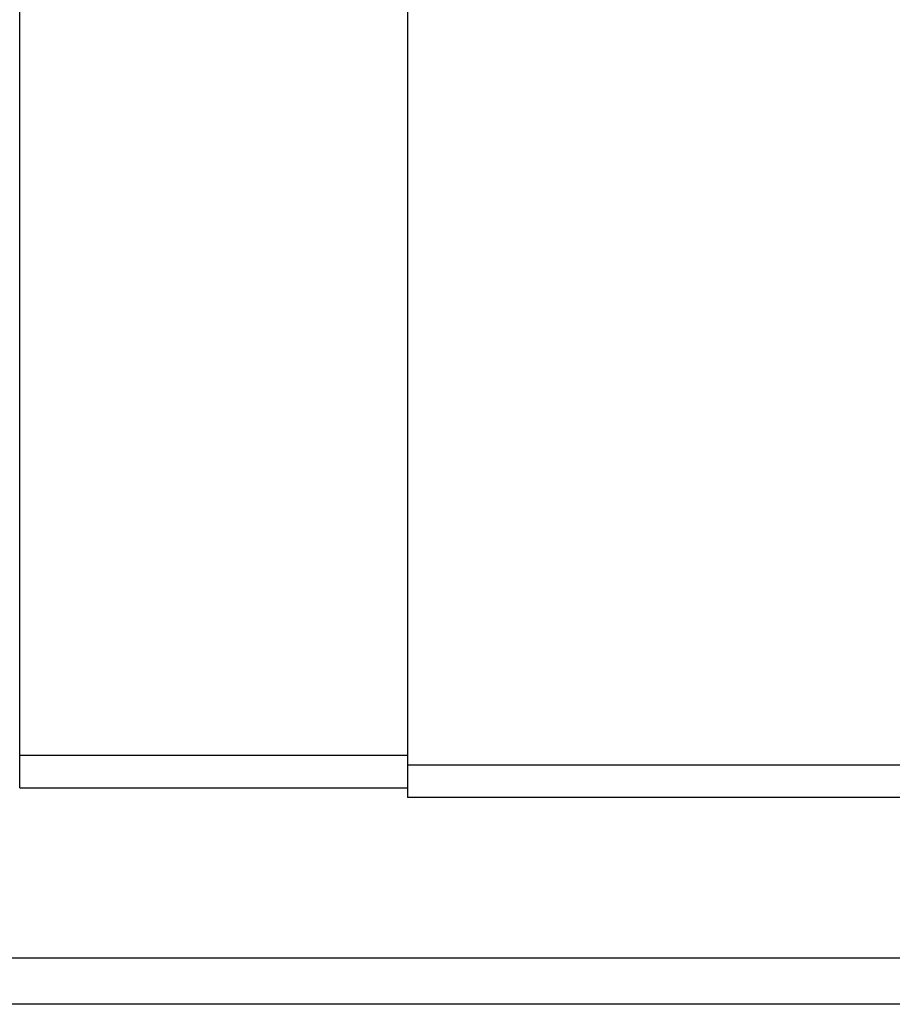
# Model space of a CAD drawing. Header units: millimetres. Extents: x 920 to 1153, y 73 to 164.
# Tile 4 of 53: x 1065 to 1078, y 88 to 103. Entities that reach past the tile are written whole.
import ezdxf

# ---------------------------------------------------------------- set-up
doc = ezdxf.new("R2010")
doc.units = ezdxf.units.MM
doc.header["$LTSCALE"] = 0.15
doc.layers.add('2', color=7, linetype='CONTINUOUS')

msp = doc.modelspace()

# ---------------------------------------------------------------- linework, layer by layer
at = {"layer": '2', "color": 0, "linetype": 'Continuous'}
for p, q in [((1070.848, 114.927), (1070.848, 91.127)), ((1064.848, 91.277), (1064.848, 110.692)), ((1070.848, 91.777), (1064.848, 91.777)), ((1118.848, 91.627), (1070.848, 91.627)), ((1064.848, 91.277), (1070.848, 91.277)), ((1118.848, 91.127), (1070.848, 91.127)), ((1152.048, 88.641), (1031.822, 88.641)), ((1152.048, 87.927), (1012.648, 87.927))]:
    msp.add_line(p, q, dxfattribs=at)

doc.saveas('drawing.dxf')
